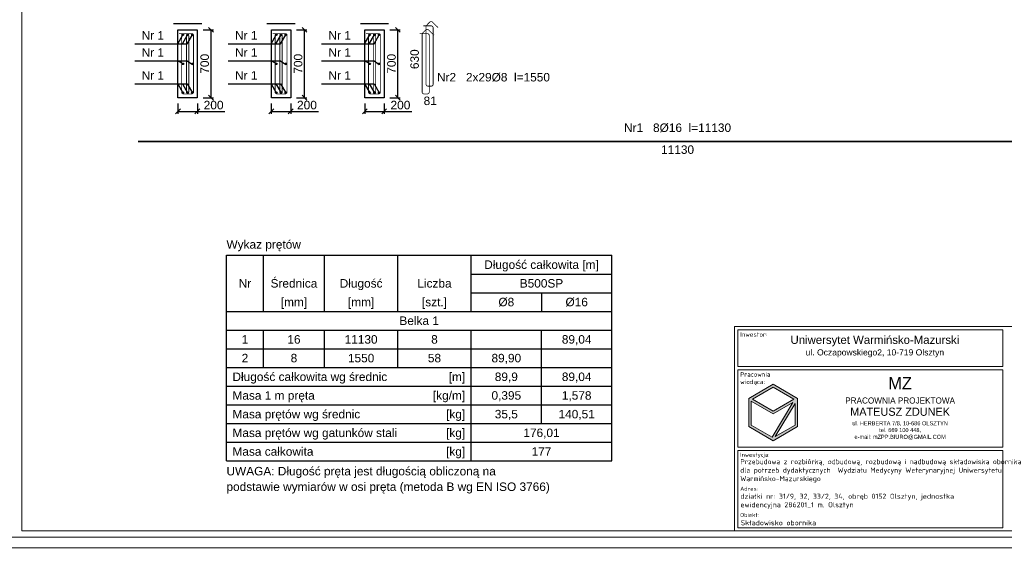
# Model space of a CAD drawing. Header units: millimetres. Extents: x -81893328 to 44149, y -26843406 to 95443303.
# Tile 7 of 100: x 28064 to 38220, y -25505 to -20003. Entities that reach past the tile are written whole.
import ezdxf
from ezdxf.enums import TextEntityAlignment as Align

# ---------------------------------------------------------------- set-up
doc = ezdxf.new("R2010")
doc.units = ezdxf.units.MM
doc.layers.add('aRMZ - tabelka i ramka', color=63, linetype='Continuous', lineweight=13)
for name, color, linetype in [('SPECBUD_Cienkie', 9, 'Continuous'), ('SPECBUD_Grube', 7, 'Continuous'), ('SPECBUD_Opisy', 6, 'Continuous'), ('SPECBUD_Pręty zbrojeniowe', 1, 'Continuous'), ('SPECBUD_Wymiary', 3, 'Continuous')]:
    doc.layers.add(name, color=color, linetype=linetype)
doc.styles.add('1-100 RM', font='isocpeur.ttf', dxfattribs={"height": 20})
doc.styles.add('4', font='arial.ttf', dxfattribs={"height": 15})
doc.styles.add('SPECBUD_TXT', font='arial.ttf')
doc.dimstyles.new('SPECBUD_mm_20', dxfattribs={"dimscale": 20, "dimtxt": 2.5, "dimasz": 2.5, "dimexe": 1.25, "dimexo": 3, "dimgap": 1, "dimtad": 1, "dimdec": 0, "dimzin": 0, "dimtxsty": 'SPECBUD_TXT', "dimblk": 'OBLIQUE', "dimblk1": 'OBLIQUE', "dimblk2": 'OBLIQUE', "dimcen": 1, "dimclrt": 7, "dimadec": 0, "dimazin": 0, "dimtfac": 1, "dimtdec": 4, "dimtofl": 0, "dimtmove": 0, "dimatfit": 3, "dimfxl": 1, "dimtolj": 1, "dimtzin": 0, "dimarcsym": 0})

# ---------------------------------------------------------------- blocks, each defined once
blk = doc.blocks.new('_OBLIQUE')
at = {"color": 0, "lineweight": -2}
blk.add_line((-0.5, -0.5), (0.5, 0.5), dxfattribs=at)
blk = doc.blocks.new('*D1076')
at = {"layer": 'Defpoints', "color": 0, "ltscale": 100, "transparency": 16777216}
for p in [(29696, -20808), (29896, -20808), (29896, -20949)]:
    blk.add_point(p, dxfattribs=at)
at = {"layer": 'SPECBUD_Wymiary', "color": 0, "lineweight": -2, "ltscale": 100, "transparency": 16777216}
for p, q in [((29696, -20868), (29696, -20974)), ((29896, -20868), (29896, -20974)), ((29696, -20949), (29896, -20949)), ((29896, -20949), (30181, -20949))]:
    blk.add_line(p, q, dxfattribs=at)
at = {"layer": 'SPECBUD_Wymiary', "color": 0, "lineweight": -2, "ltscale": 100, "transparency": 16777216, "xscale": 50, "yscale": 50, "zscale": 50, "rotation": 180}
blk.add_blockref('_OBLIQUE', (29696, -20949), dxfattribs=at)
at = {"layer": 'SPECBUD_Wymiary', "color": 0, "lineweight": -2, "ltscale": 100, "transparency": 16777216, "xscale": 50, "yscale": 50, "zscale": 50}
blk.add_blockref('_OBLIQUE', (29896, -20949), dxfattribs=at)
at = {"layer": 'SPECBUD_Wymiary', "color": 7, "ltscale": 100, "transparency": 16777216, "insert": (30064, -20884), "char_height": 88, "attachment_point": 5, "style": 'SPECBUD_TXT'}
blk.add_mtext('\\A1;200', dxfattribs=at)
blk = doc.blocks.new('*D1077')
at = {"layer": 'Defpoints', "color": 0, "ltscale": 100, "transparency": 16777216}
for p in [(29896, -20108), (30037, -20108), (29896, -20808)]:
    blk.add_point(p, dxfattribs=at)
at = {"layer": 'SPECBUD_Wymiary', "color": 0, "lineweight": -2, "ltscale": 100, "transparency": 16777216}
for p, q in [((29956, -20108), (30062, -20108)), ((30037, -20808), (30037, -20108)), ((29956, -20808), (30062, -20808))]:
    blk.add_line(p, q, dxfattribs=at)
at = {"layer": 'SPECBUD_Wymiary', "color": 0, "lineweight": -2, "ltscale": 100, "transparency": 16777216, "xscale": 50, "yscale": 50, "zscale": 50}
for p, rotation in [((30037, -20108), 90), ((30037, -20808), 270)]:
    blk.add_blockref('_OBLIQUE', p, dxfattribs=dict(at, rotation=rotation))
at = {"layer": 'SPECBUD_Wymiary', "color": 7, "ltscale": 100, "transparency": 16777216, "insert": (29972, -20458), "char_height": 88, "attachment_point": 5, "rotation": 90, "style": 'SPECBUD_TXT'}
blk.add_mtext('\\A1;700', dxfattribs=at)
blk = doc.blocks.new('*D1080')
at = {"layer": 'Defpoints', "color": 0, "ltscale": 100, "transparency": 16777216}
for p in [(31623, -20808), (31823, -20808), (31823, -20949)]:
    blk.add_point(p, dxfattribs=at)
at = {"layer": 'SPECBUD_Wymiary', "color": 0, "lineweight": -2, "ltscale": 100, "transparency": 16777216}
for p, q in [((31623, -20868), (31623, -20974)), ((31823, -20868), (31823, -20974)), ((31623, -20949), (31823, -20949)), ((31823, -20949), (32109, -20949))]:
    blk.add_line(p, q, dxfattribs=at)
at = {"layer": 'SPECBUD_Wymiary', "color": 0, "lineweight": -2, "ltscale": 100, "transparency": 16777216, "xscale": 50, "yscale": 50, "zscale": 50, "rotation": 180}
blk.add_blockref('_OBLIQUE', (31623, -20949), dxfattribs=at)
at = {"layer": 'SPECBUD_Wymiary', "color": 0, "lineweight": -2, "ltscale": 100, "transparency": 16777216, "xscale": 50, "yscale": 50, "zscale": 50}
blk.add_blockref('_OBLIQUE', (31823, -20949), dxfattribs=at)
at = {"layer": 'SPECBUD_Wymiary', "color": 7, "ltscale": 100, "transparency": 16777216, "insert": (31991, -20884), "char_height": 88, "attachment_point": 5, "style": 'SPECBUD_TXT'}
blk.add_mtext('\\A1;200', dxfattribs=at)
blk = doc.blocks.new('*D1081')
at = {"layer": 'Defpoints', "color": 0, "ltscale": 100, "transparency": 16777216}
for p in [(31823, -20108), (31964, -20108), (31823, -20808)]:
    blk.add_point(p, dxfattribs=at)
at = {"layer": 'SPECBUD_Wymiary', "color": 0, "lineweight": -2, "ltscale": 100, "transparency": 16777216}
for p, q in [((31883, -20108), (31989, -20108)), ((31964, -20808), (31964, -20108)), ((31883, -20808), (31989, -20808))]:
    blk.add_line(p, q, dxfattribs=at)
at = {"layer": 'SPECBUD_Wymiary', "color": 0, "lineweight": -2, "ltscale": 100, "transparency": 16777216, "xscale": 50, "yscale": 50, "zscale": 50}
for p, rotation in [((31964, -20108), 90), ((31964, -20808), 270)]:
    blk.add_blockref('_OBLIQUE', p, dxfattribs=dict(at, rotation=rotation))
at = {"layer": 'SPECBUD_Wymiary', "color": 7, "ltscale": 100, "transparency": 16777216, "insert": (31899, -20458), "char_height": 88, "attachment_point": 5, "rotation": 90, "style": 'SPECBUD_TXT'}
blk.add_mtext('\\A1;700', dxfattribs=at)
blk = doc.blocks.new('*D1082')
at = {"layer": 'Defpoints', "color": 0, "ltscale": 100, "transparency": 16777216}
for p in [(30659, -20808), (30859, -20808), (30859, -20949)]:
    blk.add_point(p, dxfattribs=at)
at = {"layer": 'SPECBUD_Wymiary', "color": 0, "lineweight": -2, "ltscale": 100, "transparency": 16777216}
for p, q in [((30659, -20868), (30659, -20974)), ((30859, -20868), (30859, -20974)), ((30659, -20949), (30859, -20949)), ((30859, -20949), (31145, -20949))]:
    blk.add_line(p, q, dxfattribs=at)
at = {"layer": 'SPECBUD_Wymiary', "color": 0, "lineweight": -2, "ltscale": 100, "transparency": 16777216, "xscale": 50, "yscale": 50, "zscale": 50, "rotation": 180}
blk.add_blockref('_OBLIQUE', (30659, -20949), dxfattribs=at)
at = {"layer": 'SPECBUD_Wymiary', "color": 0, "lineweight": -2, "ltscale": 100, "transparency": 16777216, "xscale": 50, "yscale": 50, "zscale": 50}
blk.add_blockref('_OBLIQUE', (30859, -20949), dxfattribs=at)
at = {"layer": 'SPECBUD_Wymiary', "color": 7, "ltscale": 100, "transparency": 16777216, "insert": (31027, -20884), "char_height": 88, "attachment_point": 5, "style": 'SPECBUD_TXT'}
blk.add_mtext('\\A1;200', dxfattribs=at)
blk = doc.blocks.new('*D1083')
at = {"layer": 'Defpoints', "color": 0, "ltscale": 100, "transparency": 16777216}
for p in [(30859, -20108), (31001, -20108), (30859, -20808)]:
    blk.add_point(p, dxfattribs=at)
at = {"layer": 'SPECBUD_Wymiary', "color": 0, "lineweight": -2, "ltscale": 100, "transparency": 16777216}
for p, q in [((30919, -20108), (31026, -20108)), ((31001, -20808), (31001, -20108)), ((30919, -20808), (31026, -20808))]:
    blk.add_line(p, q, dxfattribs=at)
at = {"layer": 'SPECBUD_Wymiary', "color": 0, "lineweight": -2, "ltscale": 100, "transparency": 16777216, "xscale": 50, "yscale": 50, "zscale": 50}
for p, rotation in [((31001, -20108), 90), ((31001, -20808), 270)]:
    blk.add_blockref('_OBLIQUE', p, dxfattribs=dict(at, rotation=rotation))
at = {"layer": 'SPECBUD_Wymiary', "color": 7, "ltscale": 100, "transparency": 16777216, "insert": (30936, -20458), "char_height": 88, "attachment_point": 5, "rotation": 90, "style": 'SPECBUD_TXT'}
blk.add_mtext('\\A1;700', dxfattribs=at)

msp = doc.modelspace()

# ---------------------------------------------------------------- hatches: boundary and pattern name
at = {"layer": 'aRMZ - tabelka i ramka', "linetype": 'Continuous', "ltscale": 0.4}
h = msp.add_hatch(dxfattribs=at)
h.set_pattern_fill('DOTS', color=256, scale=2.1)
h.set_pattern_definition([(0, (41341.41522, -22763.82122), (0.0656249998, 0.1312499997), [0, -0.1312499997])])
h.paths.add_polyline_path([(36087.308, -23907.5834), (35835.308, -23762.0912), (35583.308, -23907.5834), (35583.308, -24198.568), (35835.308, -24344.0602), (36087.308, -24198.568)])
h.paths.add_polyline_path([(36039.6392, -23949.6542), (35824.3946, -24308.6609), (35608.508, -24184.0187), (35608.508, -23936.6819), (35835.308, -24067.6249)], flags=16)
h.paths.add_polyline_path([(35835.308, -24038.5265), (35621.108, -23914.8581), (35835.308, -23791.1896), (36049.508, -23914.8581)], flags=16)
h.paths.add_polyline_path([(36062.108, -23961.1852), (36062.108, -24184.0187), (35857.7767, -24301.9894)], flags=16)
at = {"layer": 'SPECBUD_Pręty zbrojeniowe', "ltscale": 100}
h = msp.add_hatch(color=256, dxfattribs=at)
edge = h.paths.add_edge_path()
edge.add_arc((29746.7635, -20158.7879), 8, 0, 360)
h = msp.add_hatch(color=256, dxfattribs=at)
edge = h.paths.add_edge_path()
edge.add_arc((29795.7635, -20158.7879), 8, 0, 360)
h = msp.add_hatch(color=256, dxfattribs=at)
edge = h.paths.add_edge_path()
edge.add_arc((29844.7635, -20158.7879), 8, 0, 360)
h = msp.add_hatch(color=256, dxfattribs=at)
edge = h.paths.add_edge_path()
edge.add_arc((30710.3835, -20158.7879), 8, 0, 360)
h = msp.add_hatch(color=256, dxfattribs=at)
edge = h.paths.add_edge_path()
edge.add_arc((30759.3835, -20158.7879), 8, 0, 360)
h = msp.add_hatch(color=256, dxfattribs=at)
edge = h.paths.add_edge_path()
edge.add_arc((30808.3835, -20158.7879), 8, 0, 360)
h = msp.add_hatch(color=256, dxfattribs=at)
edge = h.paths.add_edge_path()
edge.add_arc((31674.0035, -20158.7879), 8, 0, 360)
h = msp.add_hatch(color=256, dxfattribs=at)
edge = h.paths.add_edge_path()
edge.add_arc((31723.0035, -20158.7879), 8, 0, 360)
h = msp.add_hatch(color=256, dxfattribs=at)
edge = h.paths.add_edge_path()
edge.add_arc((31772.0035, -20158.7879), 8, 0, 360)
h = msp.add_hatch(color=256, dxfattribs=at)
edge = h.paths.add_edge_path()
edge.add_arc((29746.7635, -20458.4618), 8, 0, 360)
h = msp.add_hatch(color=256, dxfattribs=at)
edge = h.paths.add_edge_path()
edge.add_arc((29844.7635, -20458.4618), 8, 0, 360)
h = msp.add_hatch(color=256, dxfattribs=at)
edge = h.paths.add_edge_path()
edge.add_arc((30710.3835, -20458.4618), 8, 0, 360)
h = msp.add_hatch(color=256, dxfattribs=at)
edge = h.paths.add_edge_path()
edge.add_arc((30808.3835, -20458.4618), 8, 0, 360)
h = msp.add_hatch(color=256, dxfattribs=at)
edge = h.paths.add_edge_path()
edge.add_arc((31674.0035, -20458.4618), 8, 0, 360)
h = msp.add_hatch(color=256, dxfattribs=at)
edge = h.paths.add_edge_path()
edge.add_arc((31772.0035, -20458.4618), 8, 0, 360)
h = msp.add_hatch(color=256, dxfattribs=at)
edge = h.paths.add_edge_path()
edge.add_arc((29746.7635, -20756.7879), 8, 0, 360)
h = msp.add_hatch(color=256, dxfattribs=at)
edge = h.paths.add_edge_path()
edge.add_arc((29795.7635, -20756.7879), 8, 0, 360)
h = msp.add_hatch(color=256, dxfattribs=at)
edge = h.paths.add_edge_path()
edge.add_arc((29844.7635, -20756.7879), 8, 0, 360)
h = msp.add_hatch(color=256, dxfattribs=at)
edge = h.paths.add_edge_path()
edge.add_arc((30710.3835, -20756.7879), 8, 0, 360)
h = msp.add_hatch(color=256, dxfattribs=at)
edge = h.paths.add_edge_path()
edge.add_arc((30759.3835, -20756.7879), 8, 0, 360)
h = msp.add_hatch(color=256, dxfattribs=at)
edge = h.paths.add_edge_path()
edge.add_arc((30808.3835, -20756.7879), 8, 0, 360)
h = msp.add_hatch(color=256, dxfattribs=at)
edge = h.paths.add_edge_path()
edge.add_arc((31674.0035, -20756.7879), 8, 0, 360)
h = msp.add_hatch(color=256, dxfattribs=at)
edge = h.paths.add_edge_path()
edge.add_arc((31723.0035, -20756.7879), 8, 0, 360)
h = msp.add_hatch(color=256, dxfattribs=at)
edge = h.paths.add_edge_path()
edge.add_arc((31772.0035, -20756.7879), 8, 0, 360)

# ---------------------------------------------------------------- linework, layer by layer
at = {"layer": 'aRMZ - tabelka i ramka', "linetype": 'Continuous', "ltscale": 0.4}
for p, q in [((35835.308, -23762.0912), (35583.308, -23907.5834)), ((36087.308, -23907.5834), (35835.308, -23762.0912)), ((35835.308, -23791.1896), (35621.108, -23914.8581)), ((36049.508, -23914.8581), (35835.308, -23791.1896)), ((35583.308, -23907.5834), (35583.308, -24198.568)), ((35608.508, -23936.6819), (35835.308, -24067.6249)), ((35608.508, -23936.6819), (35608.508, -24184.0187)), ((35621.108, -23914.8581), (35835.308, -24038.5265)), ((35824.3946, -24308.6609), (36039.6392, -23949.6542)), ((36049.508, -23914.8581), (35835.308, -24038.5265)), ((36039.6392, -23949.6542), (35835.308, -24067.6249)), ((35857.7767, -24301.9894), (36062.108, -23961.1852)), ((36062.108, -24184.0187), (36062.108, -23961.1852)), ((36087.308, -24198.568), (36087.308, -23907.5834)), ((35583.308, -24198.568), (35835.308, -24344.0602)), ((35608.508, -24184.0187), (35824.3946, -24308.6609)), ((35835.308, -24344.0602), (36087.308, -24198.568)), ((35857.7767, -24301.9894), (36062.108, -24184.0187))]:
    msp.add_line(p, q, dxfattribs=at)
at = {"layer": 'aRMZ - tabelka i ramka', "color": 7, "true_color": 0xffffff}
for points in [[(26511.7575, -15055.1776), (41211.7575, -15055.1776), (41211.7575, -25450.1776), (26511.7575, -25450.1776)], [(26818.027, -15165.07), (41207.2204, -15165.07), (41207.2204, -25340.2853), (26818.027, -25340.2853)], [(26511.7575, -25450.1776), (41211.7575, -25450.1776), (41211.7575, -35845.1776), (26511.7575, -35845.1776)]]:
    msp.add_lwpolyline(points, close=True, dxfattribs=at)
at = {"layer": 'aRMZ - tabelka i ramka'}
msp.add_lwpolyline([(28086.7575, -15230.1776), (41036.7575, -15230.1776), (41036.7575, -25275.1776), (28086.7575, -25275.1776)], close=True, dxfattribs=at)
at = {"layer": 'aRMZ - tabelka i ramka', "linetype": 'Continuous', "ltscale": 0.4}
for points in [[(41036.7575, -25275.1776), (41036.7575, -23166.7776), (35436.7575, -23166.7776), (35436.7575, -25275.1776)], [(35470.3575, -23200.3776), (38203.1575, -23200.3776), (38203.1575, -23578.3776), (35470.3575, -23578.3776)], [(35470.3575, -23611.9776), (38203.1575, -23611.9776), (38203.1575, -24409.9776), (35470.3575, -24409.9776)], [(35470.3575, -24443.5776), (38203.1575, -24443.5776), (38203.1575, -25241.5776), (35470.3575, -25241.5776)]]:
    msp.add_lwpolyline(points, close=True, dxfattribs=at)
at = {"layer": 'SPECBUD_Cienkie', "linetype": 'Continuous', "ltscale": 100}
for p, q in [((30578.146, -23010.7482), (30578.146, -22432.8282)), ((31207.0435, -23010.7482), (31207.0435, -22432.8282)), ((31963.7085, -23010.7482), (31963.7085, -22432.8282)), ((32720.3735, -23010.7482), (32720.3735, -22432.8282)), ((32720.3735, -22625.4682), (34171.6485, -22625.4682)), ((32720.3735, -22818.1082), (34171.6485, -22818.1082)), ((33446.011, -22818.1082), (33446.011, -23010.7482)), ((30196.716, -23203.3882), (34171.6485, -23203.3882)), ((30578.146, -23588.6682), (30578.146, -23203.3882)), ((31207.0435, -23588.6682), (31207.0435, -23203.3882)), ((31963.7085, -23588.6682), (31963.7085, -23203.3882)), ((32720.3735, -24551.8682), (32720.3735, -23203.3882)), ((33446.011, -24166.5882), (33446.011, -23203.3882)), ((30196.716, -23396.0282), (34171.6485, -23396.0282)), ((30196.716, -23781.3082), (34171.6485, -23781.3082)), ((30196.716, -23973.9482), (34171.6485, -23973.9482)), ((30196.716, -24166.5882), (34171.6485, -24166.5882)), ((30196.716, -24359.2282), (34171.6485, -24359.2282))]:
    msp.add_line(p, q, dxfattribs=at)
at = {"layer": 'SPECBUD_Grube', "linetype": 'Continuous', "ltscale": 100}
for p, q in [((30196.716, -24551.8682), (30196.716, -22432.8282)), ((30196.716, -22432.8282), (34171.6485, -22432.8282)), ((34171.6485, -24551.8682), (34171.6485, -22432.8282)), ((30196.716, -23010.7482), (34171.6485, -23010.7482)), ((30196.716, -23588.6682), (34171.6485, -23588.6682)), ((30196.716, -24551.8682), (34171.6485, -24551.8682))]:
    msp.add_line(p, q, dxfattribs=at)
for points in [[(29695.7635, -20107.7879), (29695.7635, -20107.7879), (29695.7635, -20107.7879), (29895.7635, -20107.7879), (29895.7635, -20107.7879), (29895.7635, -20107.7879), (29895.7635, -20107.7879), (29895.7635, -20107.7879), (29895.7635, -20807.7879), (29895.7635, -20807.7879), (29695.7635, -20807.7879), (29695.7635, -20807.7879), (29695.7635, -20107.7879), (29695.7635, -20107.7879), (29695.7635, -20107.7879)], [(30659.3835, -20107.7879), (30659.3835, -20107.7879), (30659.3835, -20107.7879), (30859.3835, -20107.7879), (30859.3835, -20107.7879), (30859.3835, -20107.7879), (30859.3835, -20107.7879), (30859.3835, -20107.7879), (30859.3835, -20807.7879), (30859.3835, -20807.7879), (30659.3835, -20807.7879), (30659.3835, -20807.7879), (30659.3835, -20107.7879), (30659.3835, -20107.7879), (30659.3835, -20107.7879)], [(31623.0035, -20107.7879), (31623.0035, -20107.7879), (31623.0035, -20107.7879), (31823.0035, -20107.7879), (31823.0035, -20107.7879), (31823.0035, -20107.7879), (31823.0035, -20107.7879), (31823.0035, -20107.7879), (31823.0035, -20807.7879), (31823.0035, -20807.7879), (31623.0035, -20807.7879), (31623.0035, -20807.7879), (31623.0035, -20107.7879), (31623.0035, -20107.7879), (31623.0035, -20107.7879)]]:
    msp.add_lwpolyline(points, dxfattribs=at)
at = {"layer": 'SPECBUD_Opisy', "linetype": 'Continuous', "ltscale": 100}
for p, q in [((29650.391, -20044.2879), (29941.136, -20044.2879)), ((30614.011, -20044.2879), (30904.756, -20044.2879)), ((31577.631, -20044.2879), (31868.376, -20044.2879)), ((29249.6635, -20251.3879), (29537.2335, -20251.3879)), ((30213.2835, -20251.3879), (30500.8535, -20251.3879)), ((31176.9035, -20251.3879), (31464.4735, -20251.3879)), ((29249.6635, -20427.8739), (29537.2335, -20427.8739)), ((30213.2835, -20427.8739), (30500.8535, -20427.8739)), ((31176.9035, -20427.8739), (31464.4735, -20427.8739)), ((29249.6635, -20664.1879), (29537.2335, -20664.1879)), ((30213.2835, -20664.1879), (30500.8535, -20664.1879)), ((31176.9035, -20664.1879), (31464.4735, -20664.1879))]:
    msp.add_line(p, q, dxfattribs=at)
for points in [[(29537.2335, -20251.3879), (29791.3035, -20251.3879), (29844.7635, -20158.7879)], [(29537.2335, -20251.3879), (29742.3035, -20251.3879), (29795.7635, -20158.7879)], [(29537.2335, -20251.3879), (29693.3035, -20251.3879), (29746.7635, -20158.7879)], [(30500.8535, -20251.3879), (30754.9235, -20251.3879), (30808.3835, -20158.7879)], [(30500.8535, -20251.3879), (30705.9235, -20251.3879), (30759.3835, -20158.7879)], [(30500.8535, -20251.3879), (30656.9235, -20251.3879), (30710.3835, -20158.7879)], [(31464.4735, -20251.3879), (31718.5435, -20251.3879), (31772.0035, -20158.7879)], [(31464.4735, -20251.3879), (31669.5435, -20251.3879), (31723.0035, -20158.7879)], [(31464.4735, -20251.3879), (31620.5435, -20251.3879), (31674.0035, -20158.7879)], [(29537.2335, -20427.8739), (29693.3035, -20427.8739), (29754.6966, -20459.4939)], [(29537.2335, -20427.8739), (29791.3035, -20427.8739), (29844.7635, -20466.4618)], [(30500.8535, -20427.8739), (30656.9235, -20427.8739), (30718.3166, -20459.4939)], [(30500.8535, -20427.8739), (30754.9235, -20427.8739), (30808.3835, -20466.4618)], [(31464.4735, -20427.8739), (31620.5435, -20427.8739), (31681.9366, -20459.4939)], [(31464.4735, -20427.8739), (31718.5435, -20427.8739), (31772.0035, -20466.4618)], [(29537.2335, -20664.1879), (29693.3035, -20664.1879), (29746.7635, -20756.7879)], [(29537.2335, -20664.1879), (29791.3035, -20664.1879), (29844.7635, -20756.7879)], [(29537.2335, -20664.1879), (29742.3035, -20664.1879), (29795.7635, -20756.7879)], [(30500.8535, -20664.1879), (30656.9235, -20664.1879), (30710.3835, -20756.7879)], [(30500.8535, -20664.1879), (30754.9235, -20664.1879), (30808.3835, -20756.7879)], [(30500.8535, -20664.1879), (30705.9235, -20664.1879), (30759.3835, -20756.7879)], [(31464.4735, -20664.1879), (31620.5435, -20664.1879), (31674.0035, -20756.7879)], [(31464.4735, -20664.1879), (31718.5435, -20664.1879), (31772.0035, -20756.7879)], [(31464.4735, -20664.1879), (31669.5435, -20664.1879), (31723.0035, -20756.7879)]]:
    msp.add_lwpolyline(points, dxfattribs=at)
at = {"layer": 'SPECBUD_Pręty zbrojeniowe', "linetype": 'Continuous', "ltscale": 100, "const_width": 8}
for points in [[(32188.0835, -20146.7879), (32268.0835, -20146.7879, -0.4142135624), (32288.0835, -20166.7879), (32288.0835, -20748.7879, -0.4142135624), (32268.0835, -20768.7879), (32235.0835, -20768.7879, -0.4142135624), (32215.0835, -20748.7879), (32215.0835, -20154.9082, -0.1943759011), (32220.7245, -20140.9458), (32251.9015, -20108.66, -0.4142297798), (32280.1822, -20108.1667), (32337.7235, -20163.7379)], [(32228.5835, -20066.7879), (32308.5835, -20066.7879, -0.4142135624), (32328.5835, -20086.7879), (32328.5835, -20668.7879, -0.4142135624), (32308.5835, -20688.7879), (32275.5835, -20688.7879, -0.4142135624), (32255.5835, -20668.7879), (32255.5835, -20074.9082, -0.1943759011), (32261.2245, -20060.9458), (32292.4015, -20028.66, -0.4142297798), (32320.6822, -20028.1667), (32378.2235, -20083.7379)], [(29707.7635, -20146.7879), (29787.7635, -20146.7879, -0.4142135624), (29807.7635, -20166.7879), (29807.7635, -20748.7879, -0.4142135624), (29787.7635, -20768.7879), (29754.7635, -20768.7879, -0.4142135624), (29734.7635, -20748.7879), (29734.7635, -20166.7879, -0.4142135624), (29754.7635, -20146.7879), (29787.7635, -20146.7879, -0.4142135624), (29807.7635, -20166.7879), (29807.7635, -20246.7879)], [(29756.7635, -20146.7879), (29836.7635, -20146.7879, -0.4142135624), (29856.7635, -20166.7879), (29856.7635, -20748.7879, -0.4142135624), (29836.7635, -20768.7879), (29803.7635, -20768.7879, -0.4142135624), (29783.7635, -20748.7879), (29783.7635, -20166.7879, -0.4142135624), (29803.7635, -20146.7879), (29836.7635, -20146.7879, -0.4142135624), (29856.7635, -20166.7879), (29856.7635, -20246.7879)], [(30671.3835, -20146.7879), (30751.3835, -20146.7879, -0.4142135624), (30771.3835, -20166.7879), (30771.3835, -20748.7879, -0.4142135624), (30751.3835, -20768.7879), (30718.3835, -20768.7879, -0.4142135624), (30698.3835, -20748.7879), (30698.3835, -20166.7879, -0.4142135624), (30718.3835, -20146.7879), (30751.3835, -20146.7879, -0.4142135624), (30771.3835, -20166.7879), (30771.3835, -20246.7879)], [(30720.3835, -20146.7879), (30800.3835, -20146.7879, -0.4142135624), (30820.3835, -20166.7879), (30820.3835, -20748.7879, -0.4142135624), (30800.3835, -20768.7879), (30767.3835, -20768.7879, -0.4142135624), (30747.3835, -20748.7879), (30747.3835, -20166.7879, -0.4142135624), (30767.3835, -20146.7879), (30800.3835, -20146.7879, -0.4142135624), (30820.3835, -20166.7879), (30820.3835, -20246.7879)], [(31635.0035, -20146.7879), (31715.0035, -20146.7879, -0.4142135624), (31735.0035, -20166.7879), (31735.0035, -20748.7879, -0.4142135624), (31715.0035, -20768.7879), (31682.0035, -20768.7879, -0.4142135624), (31662.0035, -20748.7879), (31662.0035, -20166.7879, -0.4142135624), (31682.0035, -20146.7879), (31715.0035, -20146.7879, -0.4142135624), (31735.0035, -20166.7879), (31735.0035, -20246.7879)], [(31684.0035, -20146.7879), (31764.0035, -20146.7879, -0.4142135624), (31784.0035, -20166.7879), (31784.0035, -20748.7879, -0.4142135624), (31764.0035, -20768.7879), (31731.0035, -20768.7879, -0.4142135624), (31711.0035, -20748.7879), (31711.0035, -20166.7879, -0.4142135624), (31731.0035, -20146.7879), (31764.0035, -20146.7879, -0.4142135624), (31784.0035, -20166.7879), (31784.0035, -20246.7879)]]:
    msp.add_lwpolyline(points, format="xyb", dxfattribs=at)
at = {"layer": 'SPECBUD_Pręty zbrojeniowe', "linetype": 'Continuous', "ltscale": 100, "const_width": 16}
msp.add_lwpolyline([(40414.6635, -21260.3179), (40414.6635, -21260.3179), (40414.6635, -21260.3179), (40414.6635, -21260.3179), (40414.6635, -21260.3179), (40414.6635, -21260.3179), (29284.6635, -21260.3179), (29284.6635, -21260.3179), (29284.6635, -21260.3179), (29284.6635, -21260.3179), (29284.6635, -21260.3179), (29284.6635, -21260.3179)], dxfattribs=at)
at = {"layer": 'SPECBUD_Pręty zbrojeniowe', "linetype": 'Continuous', "ltscale": 100}
for centre in [(29746.7635, -20158.7879), (29795.7635, -20158.7879), (29844.7635, -20158.7879), (30710.3835, -20158.7879), (30759.3835, -20158.7879), (30808.3835, -20158.7879), (31674.0035, -20158.7879), (31723.0035, -20158.7879), (31772.0035, -20158.7879), (29746.7635, -20458.4618), (29844.7635, -20458.4618), (30710.3835, -20458.4618), (30808.3835, -20458.4618), (31674.0035, -20458.4618), (31772.0035, -20458.4618), (29746.7635, -20756.7879), (29795.7635, -20756.7879), (29844.7635, -20756.7879), (30710.3835, -20756.7879), (30759.3835, -20756.7879), (30808.3835, -20756.7879), (31674.0035, -20756.7879), (31723.0035, -20756.7879), (31772.0035, -20756.7879)]:
    msp.add_circle(centre, 8, dxfattribs=at)

# ---------------------------------------------------------------- texts
at = {"layer": 'aRMZ - tabelka i ramka', "linetype": 'Continuous', "ltscale": 0.4, "attachment_point": 1, "style": '1-100 RM'}
for s, width, insert, char_height in [('Inwestor:', 158.430566, (35495.5575, -23225.5776), 46.2), ('Pracownia wiodąca:', 510.550498, (35495.5575, -23637.1776), 46.2), ('Inwestycja:', 510.550498, (35495.5575, -24468.7776), 42), ('Adres:', 510.550498, (35495.5575, -24818.7601), 42), ('Obiekt:', 510.550498, (35495.5575, -25088.2776), 42)]:
    msp.add_mtext_dynamic_manual_height_columns(s, width=width, gutter_width=350, heights=[0], dxfattribs=dict(at, insert=insert, char_height=char_height))
at = {"layer": 'aRMZ - tabelka i ramka', "linetype": 'Continuous', "ltscale": 0.4}
for s, insert, char_height, width, attachment_point, style in [('{\\fArial|b0|i0|c238|p34;Uniwersytet Warmińsko-Mazurski\\P\\H0.75x;ul. Oczapowskiego2, 10-719 Olsztyn}', (36885.0347, -23373.0252), 84, 2412.969514, 5, '1-100 RM'), ('\\pxqc;{\\fBankGothic Lt BT|b0|i0|c238|p34;\\H2x;MZ\\H0.83334x;\\P\\fBankGothic Lt BT|b0|i0|c0|p34;\\H0.6x;PRACOWNIA PROJEKTOWA \\P\\fBankGothic Lt BT|b0|i0|c238|p34;\\H1.3333x;MATEUSZ ZDUNEK\\fBankGothic Lt BT|b0|i0|c0|p34;\\P\\H0.5x;ul. \\fBankGothic Lt BT|b0|i0|c238|p34;HERBERTA 7/8\\fBankGothic Lt BT|b0|i0|c0|p34;, 10-6\\fBankGothic Lt BT|b0|i0|c238|p34;86 \\fBankGothic Lt BT|b0|i0|c0|p34;OLSZTYN\\Ptel. \\fBankGothic Lt BT|b0|i0|c238|p34;669 100 448\\fBankGothic Lt BT|b0|i0|c0|p34;,\\fBankGothic Lt BT|b0|i0|c238|p34;\\P\\fBankGothic Lt BT|b0|i0|c0|p34;e-mail: \\fBankGothic Lt BT|b0|i0|c238|p34;mZPP.BIURO\\fBankGothic Lt BT|b0|i0|c0|p34;@\\fBankGothic Lt BT|b0|i0|c238|p34;GMAIL\\fBankGothic Lt BT|b0|i0|c0|p34;.\\fBankGothic Lt BT|b0|i0|c238|p34;COM}', (37145.2327, -24010.9776), 62.9999998, 2200.229833, 5, '4'), ('Przebudowa z rozbiórką, odbudową, rozbudową i nadbudową składowiska obornika dla potrzeb dydaktycznych  Wydziału Medycyny Weterynaryjnej Uniwersytetu \\PWarmińsko-Mazurskiego', (35496.4279, -24533.8968), 52.4999999, 2706.729598, 1, '1-100 RM'), ('działki nr: 31/9, 32, 33/2, 34, obręb 0152 Olsztyn, jednostka ewidencyjna 286201_1 m. Olsztyn', (35497.5278, -24890.6152), 52.5, 2307.395055, 1, '1-100 RM'), ('Składowisko obornika', (35501.1957, -25164.2275), 52.5, 2345.10954, 1, '1-100 RM')]:
    msp.add_mtext(s, dxfattribs=dict(at, insert=insert, char_height=char_height, width=width, attachment_point=attachment_point, style=style))
at = {"layer": 'SPECBUD_Opisy', "color": 7, "ltscale": 100, "style": 'SPECBUD_TXT'}
for s, p in [('Nr 1', (29321.5535, -20121.3104)), ('Nr 1', (30285.1735, -20121.3104)), ('Nr 1', (31248.7935, -20121.3104)), ('Nr 1', (29321.5535, -20297.7964)), ('Nr 1', (30285.1735, -20297.7964)), ('Nr 1', (31248.7935, -20297.7964)), ('Nr 1', (29321.5535, -20534.1104)), ('Nr 1', (30285.1735, -20534.1104)), ('Nr 1', (31248.7935, -20534.1104)), ('Nr2   2x29Ø8  l=1550', (32367.8635, -20552.4979)), ('UWAGA: Długość pręta jest długością obliczoną na ', (30196.716, -24614.4307)), ('podstawie wymiarów w osi pręta (metoda B wg EN ISO 3766)', (30196.716, -24774.9582))]:
    msp.add_text(s, height=87.5, dxfattribs=at).set_placement(p, align=Align.TOP_LEFT)
msp.add_text('630', height=87.5, rotation=90, dxfattribs=at).set_placement((32207.003, -20410.9443), align=Align.BOTTOM_CENTER)
for s, p in [('81', (32298.1569, -20796.0588)), ('Nr1   8Ø16  l=11130', (34849.6635, -21073.4354)), ('11130', (34849.6635, -21299.0104))]:
    msp.add_text(s, height=87.5, dxfattribs=at).set_placement(p, align=Align.TOP_CENTER)
for s, p in [('Wykaz prętów', (30196.716, -22320.4432)), ('Długość całkowita wg średnic', (30258.456, -23684.9707)), ('Masa 1 m pręta', (30258.456, -23877.6107)), ('Masa prętów wg średnic', (30258.456, -24070.2507)), ('Masa prętów wg gatunków stali', (30258.456, -24262.8907)), ('Masa całkowita', (30258.456, -24455.5307))]:
    msp.add_text(s, height=87.5, dxfattribs=at).set_placement(p, align=Align.MIDDLE_LEFT)
for s, p in [('Długość całkowita [m]', (33446.011, -22529.1307)), ('Nr', (30387.431, -22721.7707)), ('Średnica', (30892.586, -22721.7707)), ('Długość', (31585.376, -22721.7707)), ('Liczba', (32342.041, -22721.7707)), ('B500SP', (33446.011, -22721.7707)), ('[mm]', (30892.586, -22914.4107)), ('[mm]', (31585.376, -22914.4107)), ('[szt.]', (32342.041, -22914.4107)), ('Ø8', (33083.1835, -22914.4107)), ('Ø16', (33808.821, -22914.4107)), ('Belka 1', (32184.1735, -23107.0507)), ('1', (30387.431, -23299.6907)), ('16', (30892.586, -23299.6907)), ('11130', (31585.376, -23299.6907)), ('8', (32342.041, -23299.6907)), ('89,04', (33808.821, -23299.6907)), ('2', (30387.431, -23492.3307)), ('8', (30892.586, -23492.3307)), ('1550', (31585.376, -23492.3307)), ('58', (32342.041, -23492.3307)), ('89,90', (33083.1835, -23492.3307)), ('89,9', (33083.1835, -23684.9707)), ('89,04', (33808.821, -23684.9707)), ('0,395', (33083.1835, -23877.6107)), ('1,578', (33808.821, -23877.6107)), ('35,5', (33083.1835, -24070.2507)), ('140,51', (33808.821, -24070.2507)), ('176,01', (33446.011, -24262.8907)), ('177', (33446.011, -24455.5307))]:
    msp.add_text(s, height=87.5, dxfattribs=at).set_placement(p, align=Align.MIDDLE_CENTER)
for s, p in [('[m]', (32658.6335, -23684.9707)), ('[kg/m]', (32658.6335, -23877.6107)), ('[kg]', (32658.6335, -24070.2507)), ('[kg]', (32658.6335, -24262.8907)), ('[kg]', (32658.6335, -24455.5307))]:
    msp.add_text(s, height=87.5, dxfattribs=at).set_placement(p, align=Align.MIDDLE_RIGHT)

# ---------------------------------------------------------------- dimensions: what is measured, and where the dimension line sits
at = {"layer": 'SPECBUD_Wymiary', "ltscale": 100}
for base, p1, p2, picture, middle in [((30036.8835, -20107.7879), (29895.7635, -20807.7879), (29895.7635, -20107.7879), '*D1077', (29971.9531, -20457.7879)), ((31000.5035, -20107.7879), (30859.3835, -20807.7879), (30859.3835, -20107.7879), '*D1083', (30935.5731, -20457.7879)), ((31964.1235, -20107.7879), (31823.0035, -20807.7879), (31823.0035, -20107.7879), '*D1081', (31899.1931, -20457.7879))]:
    dim = msp.add_linear_dim(base=base, p1=p1, p2=p2, angle=90, dimstyle='SPECBUD_mm_20', override={"dimtxt": 4.4, "dimsah": 1}, dxfattribs=at)
    dim.commit()
    dim.dimension.update_dxf_attribs({"geometry": picture, "text_midpoint": middle})
for base, p1, p2, picture, middle in [((29895.7635, -20948.9079), (29695.7635, -20807.7879), (29895.7635, -20807.7879), '*D1076', (30063.578, -20883.9775)), ((30859.3835, -20948.9079), (30659.3835, -20807.7879), (30859.3835, -20807.7879), '*D1082', (31027.198, -20883.9775)), ((31823.0035, -20948.9079), (31623.0035, -20807.7879), (31823.0035, -20807.7879), '*D1080', (31990.818, -20883.9775))]:
    dim = msp.add_linear_dim(base=base, p1=p1, p2=p2, dimstyle='SPECBUD_mm_20', override={"dimtxt": 4.4, "dimsah": 1}, dxfattribs=at)
    dim.commit()
    dim.dimension.update_dxf_attribs({"geometry": picture, "text_midpoint": middle})

doc.saveas('drawing.dxf')
